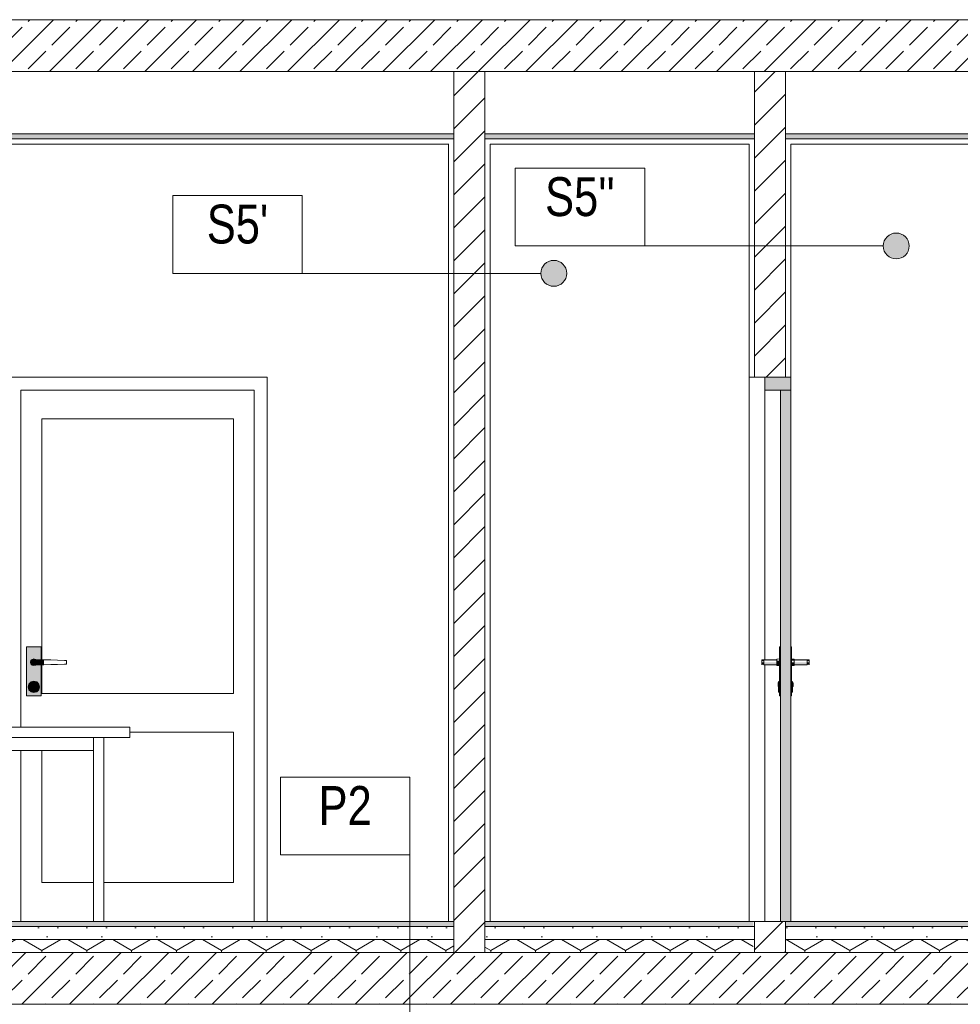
# Model space of a CAD drawing. Header units: millimetres. Extents: x -126680 to -83680, y 18016 to 39016.
# Tile 10 of 121: x -118384 to -114755, y 25392 to 29192. Entities that reach past the tile are written whole.
import ezdxf

# ---------------------------------------------------------------- set-up
doc = ezdxf.new("R2010")
doc.units = ezdxf.units.MM
doc.header["$MEASUREMENT"] = 0
for name, color, linetype, lineweight in [('Nowe_Konstrukcja - Stropy_Nr_pióra__21', 7, 'Continuous', 20), ('Nowe_Konstrukcja - Stropy_Nr_pióra__3', 7, 'Continuous', 13), ('Nowe_Konstrukcja - Ściany zew_Nr_pióra__106', 252, 'Continuous', 13), ('Nowe_Konstrukcja - Ściany zew_Nr_pióra__18', 9, 'Continuous', 15), ('Nowe_Konstrukcja - Ściany zew_Nr_pióra__19', 255, 'Continuous', 0), ('Nowe_Konstrukcja - Ściany zew_Nr_pióra__3', 7, 'Continuous', 13), ('Nowe_Tabelka_Nr_pióra__7', 7, 'Continuous', 35), ('Nowe_Wnętrze - Umeblowanie_Nr_pióra__3', 7, 'Continuous', 13), ('Nowe_zagospodarowanie_Nr_pióra__21', 7, 'Continuous', 20)]:
    doc.layers.add(name, color=color, linetype=linetype, lineweight=lineweight)
for name, color, linetype, lineweight, true_color in [('Nowe_Konstrukcja - Stropy_Nr_pióra__23', 7, 'Continuous', 13, 0x858585), ('Nowe_Konstrukcja - Ściany zew_Nr_pióra__102', 7, 'Continuous', 13, 0x3e3e3e), ('Nowe_Konstrukcja - Ściany zew_Nr_pióra__103', 7, 'Continuous', 13, 0xeea4cb), ('Nowe_Konstrukcja - Ściany zew_Nr_pióra__142', 7, 'Continuous', 0, 0xe8e8e8), ('Nowe_Konstrukcja - Ściany zew_Nr_pióra__23', 7, 'Continuous', 13, 0x858585), ('Nowe_Konstrukcja - Ściany zew_Nr_pióra__61', 7, 'Continuous', 18, 0x6a6a6a), ('Nowe_Konstrukcja - Ściany zew_Nr_pióra__62', 7, 'Continuous', 18, 0xaaaaaa)]:
    doc.layers.add(name, color=color, linetype=linetype, lineweight=lineweight, true_color=true_color)
doc.layers.add('Nowe_zagospodarowanie', color=7, linetype='Continuous')
doc.styles.add('STYL_AUTOMATYCZNY_2', font='arial.ttf', dxfattribs={"width": 0.8})
pattern_1 = [(45, (0, 0), (-63.63961, 63.63961), [])]
pattern_2 = [(0, (0, 0), (0, 389.7114), [24.375, -200.625]), (0, (112.5, 194.86), (0, 389.7114), [24.375, -200.625]), (60, (0, 0), (-337.5, 194.8557), [24.375, -200.625]), (60, (225, 0), (-337.5, 194.8557), [24.375, -200.625]), (120, (24.37, 0), (337.5, 194.8557), [24.375, -200.625]), (120, (249.38, 0), (337.5, 194.8557), [24.375, -200.625]), (0, (0, 37.5), (0, 75), [0, -75, 0, -112.5]), (45, (37.5, 37.5), (-53.03301, 53.03301), [0, -56.25, 0, -93.75])]
pattern_3 = [(90, (0, 0), (-173.20508, 0), [100, -200]), (90, (-86.6, 150), (-173.20508, 0), [100, -200]), (150, (-4e-14, 100), (86.60254, 150), [100, -200]), (150, (-173.2, 100), (86.60254, 150), [100, -200]), (210, (0, 0), (-86.60254, 150), [100, -200]), (210, (-173.2, -7e-14), (-86.60254, 150), [100, -200])]
pattern_4 = [(45, (0, 0), (-91.92388, 91.92388), []), (45, (-45.96, 45.96), (-91.92388, 91.92388), [97.5, -32.5])]

# ---------------------------------------------------------------- blocks, each defined once
blk = doc.blocks.new('Polilinia_8_2', base_point=(-116323.5, 28213.3))
at = {"layer": 'Nowe_zagospodarowanie', "linetype": 'Continuous', "lineweight": 0, "true_color": 0x000000}
blk.add_hatch(color=18, dxfattribs=at).paths.add_polyline_path([(-116373.5, 28213.3), (-116369.7, 28194.2), (-116358.9, 28177.9), (-116342.7, 28167.1), (-116323.5, 28163.3), (-116304.4, 28167.1), (-116288.2, 28177.9), (-116277.3, 28194.2), (-116273.5, 28213.3), (-116277.3, 28232.4), (-116288.2, 28248.7), (-116304.4, 28259.5), (-116323.5, 28263.3), (-116342.7, 28259.5), (-116358.9, 28248.7), (-116369.7, 28232.4)])
at = {"layer": 'Nowe_zagospodarowanie_Nr_pióra__21', "color": 7, "linetype": 'Continuous', "lineweight": 20, "flags": 128}
blk.add_lwpolyline([(-116373.5, 28213.3), (-117294, 28213.3), (-117794, 28213.3), (-117794, 28463.3), (-117794, 28513.3), (-117294, 28513.3), (-117294, 28213.3)], dxfattribs=at)
at = {"layer": 'Nowe_zagospodarowanie_Nr_pióra__21', "color": 7, "linetype": 'Continuous', "lineweight": 20}
blk.add_circle((-116323.5, 28213.3), 50, dxfattribs=at)
blk = doc.blocks.new('Polilinia_11_2', base_point=(-115002.2, 28319))
at = {"layer": 'Nowe_zagospodarowanie', "linetype": 'Continuous', "lineweight": 0, "true_color": 0x000000}
blk.add_hatch(color=18, dxfattribs=at).paths.add_polyline_path([(-115052.2, 28319), (-115048.4, 28299.8), (-115037.6, 28283.6), (-115021.3, 28272.8), (-115002.2, 28269), (-114983.1, 28272.8), (-114966.9, 28283.6), (-114956, 28299.8), (-114952.2, 28319), (-114956, 28338.1), (-114966.9, 28354.3), (-114983.1, 28365.2), (-115002.2, 28369), (-115021.3, 28365.2), (-115037.6, 28354.3), (-115048.4, 28338.1)])
at = {"layer": 'Nowe_zagospodarowanie_Nr_pióra__21', "color": 7, "linetype": 'Continuous', "lineweight": 20, "flags": 128}
blk.add_lwpolyline([(-115052.2, 28319), (-115972.7, 28319), (-116472.7, 28319), (-116472.7, 28569), (-116472.7, 28619), (-115972.7, 28619), (-115972.7, 28319)], dxfattribs=at)
at = {"layer": 'Nowe_zagospodarowanie_Nr_pióra__21', "color": 7, "linetype": 'Continuous', "lineweight": 20}
blk.add_circle((-115002.2, 28319), 50, dxfattribs=at)
blk = doc.blocks.new('Polilinia_27_2', base_point=(-116878.6, 24985.7))
at = {"layer": 'Nowe_zagospodarowanie', "linetype": 'Continuous', "lineweight": 0, "true_color": 0x000000}
blk.add_hatch(color=18, dxfattribs=at).paths.add_polyline_path([(-116928.6, 24985.7), (-116924.8, 24966.6), (-116914, 24950.4), (-116897.8, 24939.5), (-116878.6, 24935.7), (-116859.5, 24939.5), (-116843.3, 24950.4), (-116832.4, 24966.6), (-116828.6, 24985.7), (-116832.4, 25004.8), (-116843.3, 25021.1), (-116859.5, 25031.9), (-116878.6, 25035.7), (-116897.8, 25031.9), (-116914, 25021.1), (-116924.8, 25004.8)])
at = {"layer": 'Nowe_zagospodarowanie_Nr_pióra__21', "color": 7, "linetype": 'Continuous', "lineweight": 20, "flags": 128}
blk.add_lwpolyline([(-116878.6, 25035.7), (-116878.6, 25968.9), (-117378.6, 25968.9), (-117378.6, 26218.9), (-117378.6, 26268.9), (-116878.6, 26268.9), (-116878.6, 25968.9)], dxfattribs=at)
at = {"layer": 'Nowe_zagospodarowanie_Nr_pióra__21', "color": 7, "linetype": 'Continuous', "lineweight": 20}
blk.add_circle((-116878.6, 24985.7), 50, dxfattribs=at)

msp = doc.modelspace()

# ---------------------------------------------------------------- hatches: boundary and pattern name
at = {"layer": 'Nowe_Konstrukcja - Stropy_Nr_pióra__23', "linetype": 'Continuous', "lineweight": 13, "true_color": 0x858585}
h = msp.add_hatch(dxfattribs=at)
h.set_pattern_fill('Beton_zbrojony_0002', color=252, style=0, pattern_type=2)
h.set_pattern_definition(pattern_4)
h.paths.add_polyline_path([(-122049.5, 28791.9), (-121809.5, 28791.9), (-121809.5, 28992.3), (-112149.5, 28992.3), (-112149.5, 28990), (-111909.5, 28990), (-111909.5, 29192.3), (-122049.5, 29192.3)])
at = {"layer": 'Nowe_Konstrukcja - Stropy_Nr_pióra__23', "linetype": 'Continuous', "lineweight": 0, "true_color": 0xe0e0e0}
for points in [[(-116709.2, 28752.3), (-119349.2, 28752.3), (-119349.2, 28732.3), (-116709.2, 28732.3)], [(-115549.2, 28752.3), (-116589.2, 28752.3), (-116589.2, 28732.3), (-115549.2, 28732.3)], [(-113509.2, 28752.3), (-115429.2, 28752.3), (-115429.2, 28732.3), (-113509.2, 28732.3)], [(-116709.5, 25712.3), (-119349.5, 25712.3), (-119349.5, 25692.3), (-116709.5, 25692.3)], [(-115554.2, 25712.3), (-116589.5, 25712.3), (-116589.5, 25692.3), (-115554.2, 25692.3)], [(-113509.5, 25712.3), (-115430, 25712.3), (-115430.9, 25692.3), (-113509.5, 25692.3)]]:
    msp.add_hatch(color=254, dxfattribs=at).paths.add_polyline_path(points)
at = {"layer": 'Nowe_Konstrukcja - Stropy_Nr_pióra__23', "linetype": 'Continuous', "lineweight": 13, "true_color": 0x858585}
h = msp.add_hatch(dxfattribs=at)
h.set_pattern_fill('Beton_lekki_0002', color=252, style=0, pattern_type=2)
h.set_pattern_definition(pattern_2)
h.paths.add_polyline_path([(-116709.5, 25692.3), (-119349.5, 25692.3), (-119349.5, 25642.3), (-116709.5, 25642.3)])
h = msp.add_hatch(dxfattribs=at)
h.set_pattern_fill('Beton_lekki_0002', color=252, style=0, pattern_type=2)
h.set_pattern_definition(pattern_2)
h.paths.add_polyline_path([(-115554.2, 25692.3), (-116589.5, 25692.3), (-116589.5, 25642.3), (-115554.2, 25642.3)])
h = msp.add_hatch(dxfattribs=at)
h.set_pattern_fill('Beton_lekki_0002', color=252, style=0, pattern_type=2)
h.set_pattern_definition(pattern_2)
h.paths.add_polyline_path([(-113509.5, 25692.3), (-115430.9, 25692.3), (-115433.1, 25642.3), (-113509.5, 25642.3)])
h = msp.add_hatch(dxfattribs=at)
h.set_pattern_fill('Styropian_0002', color=252, style=0, pattern_type=2)
h.set_pattern_definition(pattern_3)
h.paths.add_polyline_path([(-116709.5, 25642.3), (-119349.5, 25642.3), (-119349.5, 25592.3), (-116709.5, 25592.3)])
h = msp.add_hatch(dxfattribs=at)
h.set_pattern_fill('Styropian_0002', color=252, style=0, pattern_type=2)
h.set_pattern_definition(pattern_3)
h.paths.add_polyline_path([(-115554.2, 25642.3), (-116589.5, 25642.3), (-116589.5, 25592.3), (-115554.2, 25592.3)])
h = msp.add_hatch(dxfattribs=at)
h.set_pattern_fill('Styropian_0002', color=252, style=0, pattern_type=2)
h.set_pattern_definition(pattern_3)
h.paths.add_polyline_path([(-113509.5, 25642.3), (-115433.1, 25642.3), (-115435.3, 25592.3), (-113509.5, 25592.3)])
h = msp.add_hatch(dxfattribs=at)
h.set_pattern_fill('Beton_zbrojony_0002', color=252, style=0, pattern_type=2)
h.set_pattern_definition(pattern_4)
h.paths.add_polyline_path([(-122049.5, 25342.3), (-121809.5, 25342.3), (-121809.5, 25392.3), (-112149.5, 25392.3), (-111909.5, 25392.3), (-111909.5, 25592.3), (-122049.5, 25592.3), (-122049.5, 25392.3)])
at = {"layer": 'Nowe_Konstrukcja - Ściany zew_Nr_pióra__102', "linetype": 'Continuous', "lineweight": 13, "true_color": 0x3e3e3e}
for points in [[(-118339.9, 26718.3), (-118340.8, 26718.8), (-118342.5, 26712.3), (-118341.5, 26712.3)], [(-118335.5, 26722.7), (-118336, 26723.5), (-118340.8, 26718.8), (-118339.9, 26718.3)], [(-118341.5, 26712.3), (-118342.5, 26712.3), (-118340.8, 26705.8), (-118339.9, 26706.3)], [(-118339.9, 26706.3), (-118340.8, 26705.8), (-118336, 26701), (-118335.5, 26701.9)], [(-118335.5, 26701.9), (-118336, 26701), (-118329.5, 26699.3), (-118329.5, 26700.3)], [(-118329.5, 26700.3), (-118329.5, 26699.3), (-118323, 26701), (-118323.5, 26701.9)], [(-118323.5, 26701.9), (-118323, 26701), (-118321.8, 26702.3), (-118323.1, 26702.3)], [(-115462.5, 26712.3), (-115462.5, 26706.3), (-115452.5, 26705.8), (-115452.5, 26712.3)], [(-115462.5, 26706.3), (-115462.5, 26701.9), (-115452.5, 26701), (-115452.5, 26705.8)], [(-115462.5, 26701.9), (-115462.5, 26700.3), (-115452.5, 26699.3), (-115452.5, 26701)], [(-115396.5, 26706.3), (-115406.5, 26705.8), (-115406.5, 26701), (-115396.5, 26701.9)], [(-115396.5, 26701.9), (-115406.5, 26701), (-115406.5, 26699.3), (-115396.5, 26700.3)], [(-118335.6, 26629.8), (-118336.4, 26630.3), (-118337.5, 26626.3), (-118336.5, 26626.3)], [(-118336.5, 26626.3), (-118337.5, 26626.3), (-118336.4, 26622.3), (-118335.6, 26622.8)], [(-118335.6, 26622.8), (-118336.4, 26622.3), (-118333.5, 26619.4), (-118333, 26620.2)], [(-118333, 26620.2), (-118333.5, 26619.4), (-118329.5, 26618.3), (-118329.5, 26619.3)], [(-118329.5, 26619.3), (-118329.5, 26618.3), (-118325.5, 26619.4), (-118326, 26620.2)], [(-118326, 26620.2), (-118325.5, 26619.4), (-118322.6, 26622.3), (-118323.4, 26622.8)], [(-115458.5, 26626.3), (-115458.5, 26622.8), (-115456.5, 26622.3), (-115456.5, 26626.3)], [(-115458.5, 26622.8), (-115458.5, 26620.2), (-115456.5, 26619.4), (-115456.5, 26622.3)], [(-115458.5, 26620.2), (-115458.5, 26619.3), (-115456.5, 26618.3), (-115456.5, 26619.4)], [(-115400.5, 26622.8), (-115402.5, 26622.3), (-115402.5, 26619.4), (-115400.5, 26620.2)], [(-115400.5, 26620.2), (-115402.5, 26619.4), (-115402.5, 26618.3), (-115400.5, 26619.3)]]:
    msp.add_hatch(color=250, dxfattribs=at).paths.add_polyline_path(points)
at = {"layer": 'Nowe_Konstrukcja - Ściany zew_Nr_pióra__103', "linetype": 'Continuous', "lineweight": 13, "true_color": 0xeea4cb}
msp.add_hatch(color=231, dxfattribs=at).paths.add_polyline_path([(-115409.5, 27762.3), (-115409.5, 27812.3), (-115509.5, 27812.3), (-115509.5, 27762.3)])
at = {"layer": 'Nowe_Konstrukcja - Ściany zew_Nr_pióra__106', "linetype": 'Continuous', "lineweight": 13}
for points in [[(-115513.5, 26703.6), (-115513.5, 26707.3), (-115520.5, 26707.3), (-115520.5, 26703.6)], [(-115462.5, 26702.3), (-115462.5, 26703.6), (-115513.5, 26703.6), (-115513.5, 26702.3)], [(-115396.5, 26702.3), (-115345.5, 26702.3), (-115345.5, 26703.6), (-115396.5, 26703.6)], [(-115345.5, 26703.6), (-115338.5, 26703.6), (-115338.5, 26707.3), (-115345.5, 26707.3)], [(-118349.5, 26617.3), (-118351.5, 26617.3), (-118348.6, 26606.3), (-118346.8, 26607.3)], [(-118346.8, 26607.3), (-118348.6, 26606.3), (-118340.5, 26598.2), (-118339.5, 26600)], [(-118323.4, 26629.8), (-118322.6, 26630.3), (-118325.5, 26633.2), (-118326, 26632.3)], [(-115456.5, 26607.3), (-115456.5, 26600), (-115452.5, 26598.2), (-115452.5, 26606.3)], [(-115400.5, 26632.3), (-115402.5, 26633.2), (-115402.5, 26630.3), (-115400.5, 26629.8)], [(-118339.5, 26600), (-118340.5, 26598.2), (-118329.5, 26595.3), (-118329.5, 26597.3)], [(-118329.5, 26597.3), (-118329.5, 26595.3), (-118318.5, 26598.2), (-118319.5, 26600)], [(-115402.5, 26600), (-115406.5, 26598.2), (-115406.5, 26595.3), (-115402.5, 26597.3)]]:
    msp.add_hatch(color=252, dxfattribs=at).paths.add_polyline_path(points)
at = {"layer": 'Nowe_Konstrukcja - Ściany zew_Nr_pióra__142', "linetype": 'Continuous', "lineweight": 0, "true_color": 0xe8e8e8}
for points in [[(-115513.5, 26720.9), (-115513.5, 26722.3), (-115520.5, 26722.3), (-115520.5, 26720.9)], [(-115513.5, 26717.3), (-115513.5, 26720.9), (-115520.5, 26720.9), (-115520.5, 26717.3)], [(-115462.5, 26720.9), (-115462.5, 26722.3), (-115513.5, 26722.3), (-115513.5, 26720.9)], [(-115462.5, 26717.3), (-115462.5, 26720.9), (-115513.5, 26720.9), (-115513.5, 26717.3)], [(-115396.5, 26720.9), (-115345.5, 26720.9), (-115345.5, 26722.3), (-115396.5, 26722.3)], [(-115396.5, 26717.3), (-115345.5, 26717.3), (-115345.5, 26720.9), (-115396.5, 26720.9)], [(-115345.5, 26720.9), (-115338.5, 26720.9), (-115338.5, 26722.3), (-115345.5, 26722.3)], [(-115345.5, 26717.3), (-115338.5, 26717.3), (-115338.5, 26720.9), (-115345.5, 26720.9)], [(-118309.5, 26617.3), (-118307.5, 26617.3), (-118310.5, 26628.3), (-118312.2, 26627.3)], [(-115402.5, 26627.3), (-115406.5, 26628.3), (-115406.5, 26617.3), (-115402.5, 26617.3)]]:
    msp.add_hatch(color=254, dxfattribs=at).paths.add_polyline_path(points)
at = {"layer": 'Nowe_Konstrukcja - Ściany zew_Nr_pióra__18', "linetype": 'Continuous', "lineweight": 15}
h = msp.add_hatch(color=9, dxfattribs=at)
h.paths.add_polyline_path([(-118358, 26582.3), (-118301, 26582.3), (-118301, 26702.4), (-118304.5, 26702.3), (-118321.8, 26702.3), (-118323, 26701), (-118329.5, 26699.3), (-118336, 26701), (-118340.8, 26705.8), (-118342.5, 26712.3), (-118340.8, 26718.8), (-118336, 26723.5), (-118329.5, 26725.3), (-118323, 26723.5), (-118321.8, 26722.3), (-118304.5, 26722.3), (-118301, 26722.2), (-118301, 26772.3), (-118358, 26772.3)])
h.paths.add_polyline_path([(-118351.5, 26617.3), (-118348.6, 26628.3), (-118340.5, 26636.3), (-118329.5, 26639.3), (-118318.5, 26636.3), (-118310.5, 26628.3), (-118307.5, 26617.3), (-118310.5, 26606.3), (-118318.5, 26598.2), (-118329.5, 26595.3), (-118340.5, 26598.2), (-118348.6, 26606.3)], flags=0)
for points in [[(-115449.5, 26582.3), (-115449.5, 26772.3), (-115452.5, 26772.3), (-115452.5, 26582.3)], [(-115409.5, 26582.3), (-115406.5, 26582.3), (-115406.5, 26772.3), (-115409.5, 26772.3)], [(-118329.5, 26702.3), (-118304.5, 26702.3), (-118304.5, 26722.3), (-118329.5, 26722.3), (-118334.5, 26720.9), (-118338.2, 26717.3), (-118339.5, 26712.3), (-118338.2, 26707.3), (-118334.5, 26703.6)], [(-118304.5, 26722.3), (-118304.5, 26702.3), (-118291.1, 26702.7), (-118291.1, 26721.9)], [(-115456.5, 26637.3), (-115456.5, 26634.6), (-115452.5, 26636.3), (-115452.5, 26639.3)], [(-118312.2, 26607.3), (-118310.5, 26606.3), (-118307.5, 26617.3), (-118309.5, 26617.3)], [(-115402.5, 26617.3), (-115406.5, 26617.3), (-115406.5, 26606.3), (-115402.5, 26607.3)]]:
    msp.add_hatch(color=9, dxfattribs=at).paths.add_polyline_path(points)
h = msp.add_hatch(color=9, dxfattribs=at)
h.paths.add_polyline_path([(-118349.5, 26617.3), (-118346.8, 26607.3), (-118339.5, 26600), (-118329.5, 26597.3), (-118319.5, 26600), (-118312.2, 26607.3), (-118309.5, 26617.3), (-118312.2, 26627.3), (-118319.5, 26634.6), (-118329.5, 26637.3), (-118339.5, 26634.6), (-118346.8, 26627.3)])
h.paths.add_polyline_path([(-118337.5, 26626.3), (-118336.4, 26630.3), (-118333.5, 26633.2), (-118329.5, 26634.3), (-118325.5, 26633.2), (-118322.6, 26630.3), (-118321.5, 26626.3), (-118322.6, 26622.3), (-118325.5, 26619.4), (-118329.5, 26618.3), (-118333.5, 26619.4), (-118336.4, 26622.3)], flags=0)
at = {"layer": 'Nowe_Konstrukcja - Ściany zew_Nr_pióra__19', "linetype": 'Continuous', "lineweight": 0}
for points in [[(-115409.5, 27652.3), (-115409.5, 27762.3), (-115449.5, 27762.3), (-115449.5, 27652.3)], [(-115409.5, 27652.3), (-115449.5, 27652.3), (-115449.5, 25862.3), (-115409.5, 25862.3)], [(-118319.5, 26634.6), (-118318.5, 26636.3), (-118329.5, 26639.3), (-118329.5, 26637.3)], [(-115402.5, 26637.3), (-115406.5, 26639.3), (-115406.5, 26636.3), (-115402.5, 26634.6)], [(-118312.2, 26627.3), (-118310.5, 26628.3), (-118318.5, 26636.3), (-118319.5, 26634.6)], [(-115402.5, 26634.6), (-115406.5, 26636.3), (-115406.5, 26628.3), (-115402.5, 26627.3)], [(-115409.5, 25712.3), (-115409.5, 25862.3), (-115449.5, 25862.3), (-115449.5, 25712.3)]]:
    msp.add_hatch(color=255, dxfattribs=at).paths.add_polyline_path(points)
at = {"layer": 'Nowe_Konstrukcja - Ściany zew_Nr_pióra__23', "linetype": 'Continuous', "lineweight": 13, "true_color": 0x858585}
h = msp.add_hatch(dxfattribs=at)
h.set_pattern_fill('Bloczki_ceramiczne_0002', color=252, style=0, pattern_type=2)
h.set_pattern_definition(pattern_1)
h.paths.add_polyline_path([(-116589.5, 28992.3), (-116709.5, 28992.3), (-116709.5, 25592.3), (-116589.5, 25592.3)])
h = msp.add_hatch(dxfattribs=at)
h.set_pattern_fill('Bloczki_ceramiczne_0002', color=252, style=0, pattern_type=2)
h.set_pattern_definition(pattern_1)
h.paths.add_polyline_path([(-115429.5, 28992.3), (-115549.5, 28992.3), (-115549.5, 27812.3), (-115429.5, 27812.3)])
for points in [[(-118323.5, 26722.7), (-118323, 26723.5), (-118329.5, 26725.3), (-118329.5, 26724.3)], [(-118323.5, 26722.7), (-118323.1, 26722.3), (-118321.8, 26722.3), (-118323, 26723.5)], [(-115396.5, 26724.3), (-115406.5, 26725.3), (-115406.5, 26723.5), (-115396.5, 26722.7)], [(-115396.5, 26722.7), (-115406.5, 26723.5), (-115406.5, 26718.8), (-115396.5, 26718.3)], [(-115462.5, 26703.6), (-115462.5, 26707.3), (-115513.5, 26707.3), (-115513.5, 26703.6)], [(-115396.5, 26703.6), (-115345.5, 26703.6), (-115345.5, 26707.3), (-115396.5, 26707.3)], [(-118326, 26632.3), (-118325.5, 26633.2), (-118329.5, 26634.3), (-118329.5, 26633.3)], [(-118319.5, 26600), (-118318.5, 26598.2), (-118310.5, 26606.3), (-118312.2, 26607.3)], [(-115456.5, 26617.3), (-115456.5, 26607.3), (-115452.5, 26606.3), (-115452.5, 26617.3)], [(-115402.5, 26607.3), (-115406.5, 26606.3), (-115406.5, 26598.2), (-115402.5, 26600)], [(-115400.5, 26633.3), (-115402.5, 26634.3), (-115402.5, 26633.2), (-115400.5, 26632.3)]]:
    msp.add_hatch(color=252, dxfattribs=at).paths.add_polyline_path(points)
h = msp.add_hatch(dxfattribs=at)
h.set_pattern_fill('Bloczki_ceramiczne_0002', color=252, style=0, pattern_type=2)
h.set_pattern_definition(pattern_1)
h.paths.add_polyline_path([(-115429.5, 25712.3), (-115549.5, 25712.3), (-115549.5, 25592.3), (-115429.5, 25592.3)])
at = {"layer": 'Nowe_Konstrukcja - Ściany zew_Nr_pióra__61', "linetype": 'Continuous', "lineweight": 18, "true_color": 0x6a6a6a}
for points in [[(-118341.5, 26712.3), (-118339.9, 26706.3), (-118335.5, 26701.9), (-118329.5, 26700.3), (-118323.5, 26701.9), (-118323.1, 26702.3), (-118329.5, 26702.3), (-118334.5, 26703.6), (-118338.2, 26707.3), (-118339.5, 26712.3), (-118338.2, 26717.3), (-118334.5, 26720.9), (-118329.5, 26722.3), (-118323.1, 26722.3), (-118323.5, 26722.7), (-118329.5, 26724.3), (-118335.5, 26722.7), (-118339.9, 26718.3)], [(-118329.5, 26724.3), (-118329.5, 26725.3), (-118336, 26723.5), (-118335.5, 26722.7)], [(-115462.5, 26718.3), (-115462.5, 26712.3), (-115452.5, 26712.3), (-115452.5, 26718.8)], [(-115396.5, 26712.3), (-115406.5, 26712.3), (-115406.5, 26705.8), (-115396.5, 26706.3)], [(-118322.5, 26626.3), (-118323.4, 26629.8), (-118326, 26632.3), (-118329.5, 26633.3), (-118333, 26632.3), (-118335.6, 26629.8), (-118336.5, 26626.3), (-118335.6, 26622.8), (-118333, 26620.2), (-118329.5, 26619.3), (-118326, 26620.2), (-118323.4, 26622.8)], [(-118333, 26632.3), (-118333.5, 26633.2), (-118336.4, 26630.3), (-118335.6, 26629.8)], [(-118323.4, 26622.8), (-118322.6, 26622.3), (-118321.5, 26626.3), (-118322.5, 26626.3)], [(-115458.5, 26633.3), (-115458.5, 26632.3), (-115456.5, 26633.2), (-115456.5, 26634.3)], [(-115458.5, 26632.3), (-115458.5, 26629.8), (-115456.5, 26630.3), (-115456.5, 26633.2)], [(-115458.5, 26629.8), (-115458.5, 26626.3), (-115456.5, 26626.3), (-115456.5, 26630.3)], [(-115400.5, 26626.3), (-115402.5, 26626.3), (-115402.5, 26622.3), (-115400.5, 26622.8)]]:
    msp.add_hatch(color=251, dxfattribs=at).paths.add_polyline_path(points)
at = {"layer": 'Nowe_Konstrukcja - Ściany zew_Nr_pióra__62', "linetype": 'Continuous', "lineweight": 18, "true_color": 0xaaaaaa}
for points in [[(-115513.5, 26707.3), (-115513.5, 26712.3), (-115520.5, 26712.3), (-115520.5, 26707.3)], [(-115462.5, 26707.3), (-115462.5, 26712.3), (-115513.5, 26712.3), (-115513.5, 26707.3)], [(-115396.5, 26707.3), (-115345.5, 26707.3), (-115345.5, 26712.3), (-115396.5, 26712.3)], [(-115345.5, 26707.3), (-115338.5, 26707.3), (-115338.5, 26712.3), (-115345.5, 26712.3)], [(-118339.5, 26634.6), (-118340.5, 26636.3), (-118348.6, 26628.3), (-118346.8, 26627.3)], [(-115456.5, 26627.3), (-115456.5, 26617.3), (-115452.5, 26617.3), (-115452.5, 26628.3)], [(-115456.5, 26600), (-115456.5, 26597.3), (-115452.5, 26595.3), (-115452.5, 26598.2)]]:
    msp.add_hatch(color=253, dxfattribs=at).paths.add_polyline_path(points)

# ---------------------------------------------------------------- linework, layer by layer
at = {"layer": 'Nowe_Konstrukcja - Stropy_Nr_pióra__21', "color": 7, "linetype": 'Continuous', "lineweight": 20, "flags": 128}
for points in [[(-122049.5, 28791.9), (-121809.5, 28791.9), (-121809.5, 28992.3), (-112149.5, 28992.3), (-112149.5, 28990), (-111909.5, 28990), (-111909.5, 29192.3), (-122049.5, 29192.3)], [(-122049.5, 25342.3), (-121809.5, 25342.3), (-121809.5, 25392.3), (-112149.5, 25392.3), (-111909.5, 25392.3), (-111909.5, 25592.3), (-122049.5, 25592.3), (-122049.5, 25392.3)]]:
    msp.add_lwpolyline(points, close=True, dxfattribs=at)
at = {"layer": 'Nowe_Konstrukcja - Stropy_Nr_pióra__3', "color": 7, "linetype": 'Continuous', "lineweight": 13}
for p, q in [((-119349.5, 28992.3), (-116709.5, 28992.3)), ((-116589.5, 28992.3), (-115549.5, 28992.3)), ((-115429.5, 28992.3), (-113509.5, 28992.3)), ((-119349.2, 28752.3), (-116709.2, 28752.3)), ((-119349.2, 28752.3), (-116709.2, 28752.3)), ((-119349.2, 28732.3), (-116709.2, 28732.3)), ((-119349.2, 28732.3), (-116709.2, 28732.3)), ((-116589.2, 28752.3), (-115549.2, 28752.3)), ((-116589.2, 28752.3), (-115549.2, 28752.3)), ((-116589.2, 28732.3), (-115549.2, 28732.3)), ((-116589.2, 28732.3), (-115549.2, 28732.3)), ((-115429.2, 28752.3), (-113509.2, 28752.3)), ((-115429.2, 28752.3), (-113509.2, 28752.3)), ((-115429.2, 28732.3), (-113509.2, 28732.3)), ((-115429.2, 28732.3), (-113509.2, 28732.3)), ((-119349.5, 25692.3), (-116709.5, 25692.3)), ((-119349.5, 25692.3), (-116709.5, 25692.3)), ((-116589.5, 25692.3), (-115549.5, 25692.3)), ((-116589.5, 25692.3), (-115549.5, 25692.3)), ((-115429.5, 25692.3), (-113509.5, 25692.3)), ((-115429.5, 25692.3), (-113509.5, 25692.3)), ((-119349.5, 25642.3), (-116709.5, 25642.3)), ((-119349.5, 25642.3), (-116709.5, 25642.3)), ((-116589.5, 25642.3), (-115549.5, 25642.3)), ((-116589.5, 25642.3), (-115549.5, 25642.3)), ((-115429.5, 25642.3), (-113509.5, 25642.3)), ((-115429.5, 25642.3), (-113509.5, 25642.3))]:
    msp.add_line(p, q, dxfattribs=at)
at = {"layer": 'Nowe_Konstrukcja - Ściany zew_Nr_pióra__3', "color": 7, "linetype": 'Continuous', "lineweight": 13}
for p, q in [((-116729.5, 28992.3), (-116709.5, 28992.3)), ((-116709.5, 25592.3), (-116709.5, 28992.3)), ((-116709.5, 25712.3), (-116709.5, 28992.3)), ((-116589.5, 25592.3), (-116589.5, 28992.3)), ((-116589.5, 28992.3), (-116569.5, 28992.3)), ((-116589.5, 25712.3), (-116589.5, 28992.3)), ((-115569.5, 28992.3), (-115549.5, 28992.3)), ((-115549.5, 27812.3), (-115549.5, 28992.3)), ((-115549.5, 27812.3), (-115549.5, 28992.3)), ((-115429.5, 27812.3), (-115429.5, 28992.3)), ((-115429.5, 28992.3), (-115409.5, 28992.3)), ((-115429.5, 27812.3), (-115429.5, 28992.3)), ((-119329.2, 28712.3), (-116729.2, 28712.3)), ((-116729.5, 25712.3), (-116729.5, 28712.3)), ((-116569.5, 25712.3), (-116569.2, 28712.3)), ((-116569.2, 28712.3), (-115569.2, 28712.3)), ((-115569.5, 27812.3), (-115569.5, 28712.3)), ((-115409.5, 27812.3), (-115409.2, 28712.3)), ((-115409.2, 28712.3), (-113529.2, 28712.3)), ((-117429.5, 27812.3), (-118429.5, 27812.3)), ((-117429.5, 27762.3), (-117429.5, 27812.3)), ((-115569.5, 27812.3), (-115569.5, 25712.3)), ((-115569.5, 27812.3), (-115549.5, 27812.3)), ((-115549.5, 27812.3), (-115429.5, 27812.3)), ((-115509.5, 27812.3), (-115409.5, 27812.3)), ((-115509.5, 27762.3), (-115509.5, 27812.3)), ((-115429.5, 27812.3), (-115409.5, 27812.3)), ((-115409.5, 27762.3), (-115409.5, 27812.3)), ((-118379.5, 27652.3), (-118379.5, 27762.3)), ((-118379.5, 27762.3), (-117479.5, 27762.3)), ((-117479.5, 27762.3), (-117479.5, 27652.3)), ((-117429.5, 25712.3), (-117429.5, 27762.3)), ((-115509.5, 27762.3), (-115509.5, 26722.3)), ((-115509.5, 27762.3), (-115409.5, 27762.3)), ((-115449.5, 27762.3), (-115409.5, 27762.3)), ((-115449.5, 27652.3), (-115449.5, 27762.3)), ((-115409.5, 27652.3), (-115409.5, 27762.3)), ((-118379.5, 26462.3), (-118379.5, 27652.3)), ((-117559.5, 27652.3), (-118299.5, 27652.3)), ((-118299.5, 27652.3), (-118299.5, 26722.1)), ((-117559.5, 26592.3), (-117559.5, 27652.3)), ((-117479.5, 27652.3), (-117479.5, 25862.3)), ((-115449.5, 25862.3), (-115449.5, 27652.3)), ((-115409.5, 25862.3), (-115409.5, 27652.3)), ((-118358, 26772.3), (-118301, 26772.3)), ((-118358, 26582.3), (-118358, 26772.3)), ((-118301, 26772.3), (-118301, 26722.2)), ((-115452.5, 26582.3), (-115452.5, 26772.3)), ((-115449.5, 26772.3), (-115452.5, 26772.3)), ((-115409.5, 26772.3), (-115406.5, 26772.3)), ((-115406.5, 26582.3), (-115406.5, 26772.3)), ((-118342.5, 26712.3), (-118340.8, 26718.8)), ((-118341.5, 26712.3), (-118339.9, 26718.3)), ((-118340.8, 26718.8), (-118336, 26723.5)), ((-118339.9, 26718.3), (-118335.5, 26722.7)), ((-118339.5, 26712.3), (-118338.2, 26717.3)), ((-118338.2, 26717.3), (-118334.5, 26720.9)), ((-118336, 26723.5), (-118329.5, 26725.3)), ((-118335.5, 26722.7), (-118329.5, 26724.3)), ((-118334.5, 26720.9), (-118329.5, 26722.3)), ((-118329.5, 26725.3), (-118323, 26723.5)), ((-118329.5, 26724.3), (-118323.5, 26722.7)), ((-118329.5, 26722.3), (-118304.5, 26722.3)), ((-118323.5, 26722.7), (-118323.1, 26722.3)), ((-118323, 26723.5), (-118321.8, 26722.3)), ((-118304.5, 26722.3), (-118291.1, 26721.9)), ((-118291.1, 26721.9), (-118264.4, 26721.1)), ((-118264.4, 26721.1), (-118238, 26720.3)), ((-118238, 26720.3), (-118212.1, 26719.5)), ((-118212.1, 26719.5), (-118204, 26719.3)), ((-118204, 26719.3), (-118204, 26705.3)), ((-115520.5, 26720.9), (-115520.5, 26722.3)), ((-115513.5, 26722.3), (-115520.5, 26722.3)), ((-115520.5, 26717.3), (-115520.5, 26720.9)), ((-115520.5, 26712.3), (-115520.5, 26717.3)), ((-115513.5, 26720.9), (-115513.5, 26722.3)), ((-115462.5, 26722.3), (-115513.5, 26722.3)), ((-115513.5, 26717.3), (-115513.5, 26720.9)), ((-115513.5, 26712.3), (-115513.5, 26717.3)), ((-115462.5, 26724.3), (-115452.5, 26725.3)), ((-115462.5, 26722.7), (-115462.5, 26724.3)), ((-115462.5, 26718.3), (-115462.5, 26722.7)), ((-115462.5, 26712.3), (-115462.5, 26718.3)), ((-115396.5, 26724.3), (-115406.5, 26725.3)), ((-115396.5, 26722.7), (-115396.5, 26724.3)), ((-115396.5, 26718.3), (-115396.5, 26722.7)), ((-115396.5, 26722.3), (-115345.5, 26722.3)), ((-115396.5, 26712.3), (-115396.5, 26718.3)), ((-115345.5, 26720.9), (-115345.5, 26722.3)), ((-115345.5, 26722.3), (-115338.5, 26722.3)), ((-115345.5, 26717.3), (-115345.5, 26720.9)), ((-115345.5, 26712.3), (-115345.5, 26717.3)), ((-115338.5, 26720.9), (-115338.5, 26722.3)), ((-115338.5, 26717.3), (-115338.5, 26720.9)), ((-115338.5, 26712.3), (-115338.5, 26717.3)), ((-118340.8, 26705.8), (-118342.5, 26712.3)), ((-118339.9, 26706.3), (-118341.5, 26712.3)), ((-118336, 26701), (-118340.8, 26705.8)), ((-118335.5, 26701.9), (-118339.9, 26706.3)), ((-118338.2, 26707.3), (-118339.5, 26712.3)), ((-118334.5, 26703.6), (-118338.2, 26707.3)), ((-118329.5, 26699.3), (-118336, 26701)), ((-118329.5, 26700.3), (-118335.5, 26701.9)), ((-118329.5, 26702.3), (-118334.5, 26703.6)), ((-118304.5, 26702.3), (-118329.5, 26702.3)), ((-118323.5, 26701.9), (-118329.5, 26700.3)), ((-118323, 26701), (-118329.5, 26699.3)), ((-118323.1, 26702.3), (-118323.5, 26701.9)), ((-118321.8, 26702.3), (-118323, 26701)), ((-118291.1, 26702.7), (-118304.5, 26702.3)), ((-118301, 26702.4), (-118301, 26582.3)), ((-118299.5, 26702.4), (-118299.5, 26592.3)), ((-118264.4, 26703.5), (-118291.1, 26702.7)), ((-118238, 26704.2), (-118264.4, 26703.5)), ((-118212.1, 26705), (-118238, 26704.2)), ((-118204, 26705.3), (-118212.1, 26705)), ((-115520.5, 26707.3), (-115520.5, 26712.3)), ((-115520.5, 26703.6), (-115520.5, 26707.3)), ((-115520.5, 26702.3), (-115520.5, 26703.6)), ((-115513.5, 26707.3), (-115513.5, 26712.3)), ((-115513.5, 26703.6), (-115513.5, 26707.3)), ((-115513.5, 26702.3), (-115513.5, 26703.6)), ((-115462.5, 26702.3), (-115513.5, 26702.3)), ((-115509.5, 26702.3), (-115509.5, 25712.3)), ((-115462.5, 26706.3), (-115462.5, 26712.3)), ((-115462.5, 26701.9), (-115462.5, 26706.3)), ((-115462.5, 26700.3), (-115462.5, 26701.9)), ((-115462.5, 26700.3), (-115452.5, 26699.3)), ((-115396.5, 26700.3), (-115406.5, 26699.3)), ((-115396.5, 26706.3), (-115396.5, 26712.3)), ((-115396.5, 26701.9), (-115396.5, 26706.3)), ((-115396.5, 26702.3), (-115345.5, 26702.3)), ((-115396.5, 26700.3), (-115396.5, 26701.9)), ((-115345.5, 26707.3), (-115345.5, 26712.3)), ((-115345.5, 26703.6), (-115345.5, 26707.3)), ((-115345.5, 26702.3), (-115345.5, 26703.6)), ((-115338.5, 26707.3), (-115338.5, 26712.3)), ((-115338.5, 26703.6), (-115338.5, 26707.3)), ((-115338.5, 26702.3), (-115338.5, 26703.6)), ((-118340.5, 26636.3), (-118329.5, 26639.3)), ((-118329.5, 26639.3), (-118318.5, 26636.3)), ((-115456.5, 26637.3), (-115452.5, 26639.3)), ((-115402.5, 26637.3), (-115406.5, 26639.3)), ((-118351.5, 26617.3), (-118348.6, 26628.3)), ((-118348.6, 26606.3), (-118351.5, 26617.3)), ((-118349.5, 26617.3), (-118346.8, 26627.3)), ((-118346.8, 26607.3), (-118349.5, 26617.3)), ((-118348.6, 26628.3), (-118340.5, 26636.3)), ((-118340.5, 26598.2), (-118348.6, 26606.3)), ((-118346.8, 26627.3), (-118339.5, 26634.6)), ((-118339.5, 26600), (-118346.8, 26607.3)), ((-118339.5, 26634.6), (-118329.5, 26637.3)), ((-118337.5, 26626.3), (-118336.4, 26630.3)), ((-118336.4, 26622.3), (-118337.5, 26626.3)), ((-118336.5, 26626.3), (-118335.6, 26629.8)), ((-118335.6, 26622.8), (-118336.5, 26626.3)), ((-118336.4, 26630.3), (-118333.5, 26633.2)), ((-118333.5, 26619.4), (-118336.4, 26622.3)), ((-118335.6, 26629.8), (-118333, 26632.3)), ((-118333, 26620.2), (-118335.6, 26622.8)), ((-118333.5, 26633.2), (-118329.5, 26634.3)), ((-118329.5, 26618.3), (-118333.5, 26619.4)), ((-118333, 26632.3), (-118329.5, 26633.3)), ((-118329.5, 26619.3), (-118333, 26620.2)), ((-118329.5, 26637.3), (-118319.5, 26634.6)), ((-118329.5, 26634.3), (-118325.5, 26633.2)), ((-118329.5, 26633.3), (-118326, 26632.3)), ((-118326, 26620.2), (-118329.5, 26619.3)), ((-118325.5, 26619.4), (-118329.5, 26618.3)), ((-118326, 26632.3), (-118323.4, 26629.8)), ((-118323.4, 26622.8), (-118326, 26620.2)), ((-118325.5, 26633.2), (-118322.6, 26630.3)), ((-118322.6, 26622.3), (-118325.5, 26619.4)), ((-118323.4, 26629.8), (-118322.5, 26626.3)), ((-118322.5, 26626.3), (-118323.4, 26622.8)), ((-118322.6, 26630.3), (-118321.5, 26626.3)), ((-118321.5, 26626.3), (-118322.6, 26622.3)), ((-118319.5, 26634.6), (-118312.2, 26627.3)), ((-118312.2, 26607.3), (-118319.5, 26600)), ((-118318.5, 26636.3), (-118310.5, 26628.3)), ((-118310.5, 26606.3), (-118318.5, 26598.2)), ((-118312.2, 26627.3), (-118309.5, 26617.3)), ((-118309.5, 26617.3), (-118312.2, 26607.3)), ((-118310.5, 26628.3), (-118307.5, 26617.3)), ((-118307.5, 26617.3), (-118310.5, 26606.3)), ((-115458.5, 26633.3), (-115456.5, 26634.3)), ((-115458.5, 26632.3), (-115458.5, 26633.3)), ((-115458.5, 26629.8), (-115458.5, 26632.3)), ((-115458.5, 26626.3), (-115458.5, 26629.8)), ((-115458.5, 26622.8), (-115458.5, 26626.3)), ((-115458.5, 26620.2), (-115458.5, 26622.8)), ((-115458.5, 26619.3), (-115458.5, 26620.2)), ((-115458.5, 26619.3), (-115456.5, 26618.3)), ((-115456.5, 26634.6), (-115456.5, 26637.3)), ((-115456.5, 26627.3), (-115456.5, 26634.6)), ((-115456.5, 26617.3), (-115456.5, 26627.3)), ((-115456.5, 26607.3), (-115456.5, 26617.3)), ((-115456.5, 26600), (-115456.5, 26607.3)), ((-115402.5, 26634.6), (-115402.5, 26637.3)), ((-115402.5, 26627.3), (-115402.5, 26634.6)), ((-115400.5, 26633.3), (-115402.5, 26634.3)), ((-115402.5, 26617.3), (-115402.5, 26627.3)), ((-115400.5, 26619.3), (-115402.5, 26618.3)), ((-115402.5, 26607.3), (-115402.5, 26617.3)), ((-115402.5, 26600), (-115402.5, 26607.3)), ((-115400.5, 26632.3), (-115400.5, 26633.3)), ((-115400.5, 26629.8), (-115400.5, 26632.3)), ((-115400.5, 26626.3), (-115400.5, 26629.8)), ((-115400.5, 26622.8), (-115400.5, 26626.3)), ((-115400.5, 26620.2), (-115400.5, 26622.8)), ((-115400.5, 26619.3), (-115400.5, 26620.2)), ((-118301, 26582.3), (-118358, 26582.3)), ((-118329.5, 26595.3), (-118340.5, 26598.2)), ((-118329.5, 26597.3), (-118339.5, 26600)), ((-118319.5, 26600), (-118329.5, 26597.3)), ((-118318.5, 26598.2), (-118329.5, 26595.3)), ((-118299.5, 26592.3), (-117559.5, 26592.3)), ((-115456.5, 26597.3), (-115456.5, 26600)), ((-115456.5, 26597.3), (-115452.5, 26595.3)), ((-115449.5, 26582.3), (-115452.5, 26582.3)), ((-115409.5, 26582.3), (-115406.5, 26582.3)), ((-115402.5, 26597.3), (-115406.5, 26595.3)), ((-115402.5, 26597.3), (-115402.5, 26600)), ((-117559.5, 26442.3), (-117959.4, 26442.3)), ((-117559.5, 25862.3), (-117559.5, 26442.3)), ((-118379.5, 25862.3), (-118379.5, 26372.3)), ((-118299.5, 26372.3), (-118299.5, 25862.3)), ((-118379.5, 25712.3), (-118379.5, 25862.3)), ((-118299.5, 25862.3), (-118099.4, 25862.3)), ((-118059.4, 25862.3), (-117559.5, 25862.3)), ((-117479.5, 25862.3), (-117479.5, 25712.3)), ((-115449.5, 25712.3), (-115449.5, 25862.3)), ((-115409.5, 25712.3), (-115409.5, 25862.3)), ((-119349.5, 25712.3), (-116709.5, 25712.3)), ((-116729.5, 25712.3), (-116709.5, 25712.3)), ((-116589.5, 25712.3), (-113509.5, 25712.3)), ((-115549.5, 25712.3), (-115549.5, 25592.3)), ((-115430, 25712.3), (-115549.5, 25712.3)), ((-115449.5, 25712.3), (-115409.5, 25712.3)), ((-115430, 25712.3), (-115429.5, 25592.3))]:
    msp.add_line(p, q, dxfattribs=at)
at = {"layer": 'Nowe_Wnętrze - Umeblowanie_Nr_pióra__3', "color": 7, "linetype": 'Continuous', "lineweight": 13}
for p, q in [((-119329.5, 26462.3), (-117959.4, 26462.3)), ((-117959.4, 26422.3), (-117959.4, 26462.3)), ((-119329.5, 26422.3), (-117959.4, 26422.3)), ((-118099.4, 25712.3), (-118099.4, 26422.3)), ((-118059.4, 25712.3), (-118059.4, 26422.3)), ((-119189.5, 26372.3), (-118099.4, 26372.3))]:
    msp.add_line(p, q, dxfattribs=at)

# ---------------------------------------------------------------- block references
at = {"layer": 'Nowe_zagospodarowanie', "color": 7, "linetype": 'Continuous', "lineweight": 20}
for name, p in [('Polilinia_11_2', (-115002.2, 28319)), ('Polilinia_8_2', (-116323.5, 28213.3)), ('Polilinia_27_2', (-116878.6, 24985.7))]:
    msp.add_blockref(name, p, dxfattribs=at)

# ---------------------------------------------------------------- texts
at = {"layer": 'Nowe_Tabelka_Nr_pióra__7', "color": 7, "linetype": 'Continuous', "lineweight": 35, "char_height": 150, "attachment_point": 8, "style": 'STYL_AUTOMATYCZNY_2'}
for s, insert in [("\\A1;{\\pqc;\\fArial|b0|i0|c238|p0;\\W0.800000;S5'\\fArial|b0|i0|c238|p0;\\W0.800000;'}", (-116222.7, 28432.2)), ("\\A1;{\\pqc;\\fArial|b0|i0|c238|p0;\\W0.800000;S\\fArial|b0|i0|c238|p0;\\W0.800000;5'}", (-117544, 28326.5)), ('\\A1;{\\pqc;\\fArial|b0|i0|c238|p0;\\W0.800000;P2}', (-117128.6, 26084.6))]:
    msp.add_mtext(s, dxfattribs=dict(at, insert=insert))

doc.saveas('drawing.dxf')
